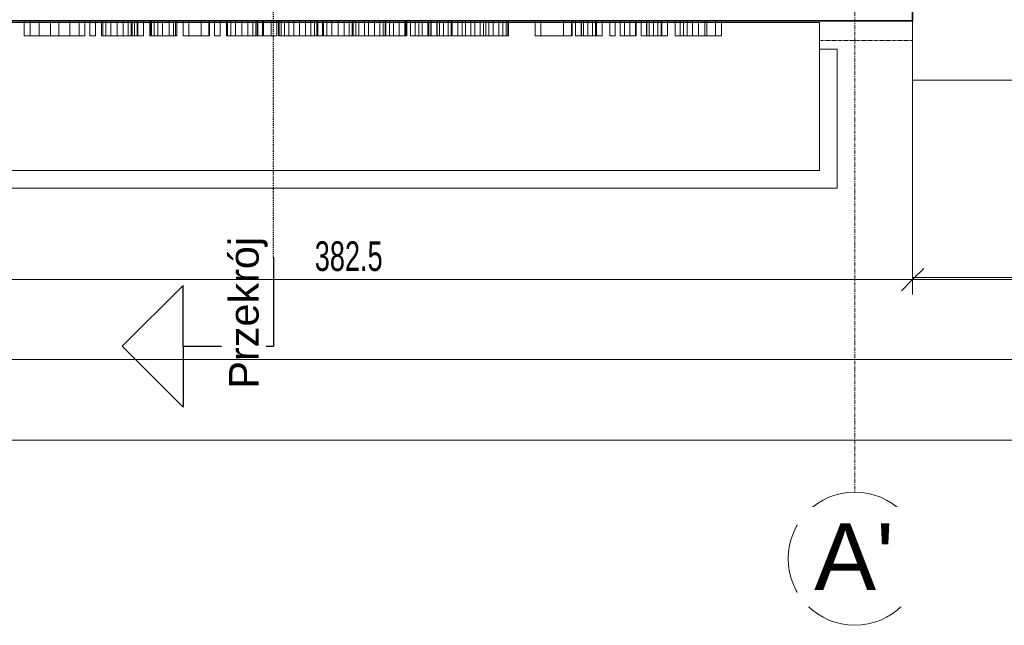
# Model space of a CAD drawing. Header units: centimetres. Extents: x 376 to 6517, y 1901 to 66534.
# Tile 38 of 115: x 1898 to 2230, y 65304 to 65508. Entities that reach past the tile are written whole.
import ezdxf

# ---------------------------------------------------------------- set-up
doc = ezdxf.new("R2010")
doc.units = ezdxf.units.CM
for name, pattern in [('__FK_przerywana', [0.32004, 0.16002, -0.16002]), ('Kreska', [0.635, 0.3175, -0.3175]), ('Linia siatki', [2.2225, 1.27, -0.3175, 0.3175, -0.3175])]:
    doc.linetypes.add(name, pattern=pattern)
for name, color, linetype, lineweight in [('A-ANNO-DIMS', 7, 'Continuous', 5), ('A-ANNO-DIMS-50', 7, 'Continuous', 5), ('A-DETL-MBND', 7, 'Continuous', 5), ('A-FLOR', 7, 'Continuous', 5), ('A-FLOR-LEVL', 7, 'Continuous', 5), ('A-GENM', 7, 'Continuous', 5), ('A-WALL', 7, 'Continuous', 35), ('G-ANNO-SYMB', 7, 'Continuous', 5), ('S-GRID', 7, 'Continuous', 5), ('S-GRID-IDEN', 7, 'Continuous', 5)]:
    doc.layers.add(name, color=color, linetype=linetype, lineweight=lineweight)
doc.styles.add('Arial Narrow_1', font='ARIALN.TTF', dxfattribs={"width": 0.8, "height": 10})
doc.styles.add('Arial_1', font='arial.ttf', dxfattribs={"height": 10})
doc.styles.add('Arial_2', font='arial.ttf', dxfattribs={"height": 22.5})
doc.dimstyles.new('standard_wielkość_otworów', dxfattribs={"dimscale": 30.48, "dimtxt": 10.23431, "dimasz": 0.246063, "dimexe": 0.164042, "dimexo": 0.0625, "dimgap": 0, "dimtad": 1, "dimdec": 1, "dimrnd": 0.5, "dimdsep": 46, "dimtxsty": 'Arial Narrow_1', "dimblk1": 'OBLIQUE', "dimblk2": 'OBLIQUE', "dimsah": 1, "dimcen": 0.09, "dimazin": 0, "dimtfac": 1, "dimtdec": 4, "dimtix": 1, "dimtmove": 0, "dimatfit": 3, "dimfxl": 0.164042, "dimfxlon": 1, "dimtvp": 1, "dimtolj": 1, "dimtzin": 0, "dimarcsym": 2})

# ---------------------------------------------------------------- blocks, each defined once
blk = doc.blocks.new('Przekrój - znacznik przekroju strzałka-605084-__-00_00 Przyziemie PB')
at = {"layer": 'G-ANNO-SYMB', "color": 3, "lineweight": 25, "true_color": 0x00ff00}
for p, q in [((-0.6, 1.0216), (-1.011, 0.6106)), ((-0.6, 1.0216), (-0.189, 0.6106)), ((-0.6, 0.6106), (-1.011, 0.6106)), ((-0.6, 0.6106), (-0.6, 0)), ((-0.6, 0.6106), (-0.189, 0.6106)), ((0, 0), (-0.6, 0))]:
    blk.add_line(p, q, dxfattribs=at)
blk = doc.blocks.new('DIMBLOCK7-__-00_00 Przyziemie PB')
at = {"layer": 'A-ANNO-DIMS-50', "color": 250, "true_color": 0x303030}
for p, q in [((1836.05, 65393.66), (1836.05, 65398.66)), ((1836.05, 65393.66), (1839.8, 65397.41)), ((2920.95, 65393.66), (2920.95, 65398.66)), ((2920.95, 65393.66), (2924.7, 65397.41)), ((1836.05, 65393.66), (1832.3, 65389.91)), ((1836.05, 65393.66), (2920.95, 65393.66)), ((1836.05, 65393.66), (1836.05, 65388.66)), ((2920.95, 65393.66), (2917.2, 65389.91)), ((2920.95, 65393.66), (2920.95, 65388.66))]:
    blk.add_line(p, q, dxfattribs=at)
at = {"layer": 'A-ANNO-DIMS-50', "color": 0, "insert": (2369.07, 65406.58), "char_height": 10, "width": 22.613, "attachment_point": 1, "line_spacing_factor": 0.974696, "style": 'Arial Narrow_1'}
blk.add_mtext('1085', dxfattribs=at)
blk = doc.blocks.new('_Oblique')
at = {"color": 0, "linetype": 'ByBlock', "lineweight": -2}
blk.add_line((-0.5, -0.5), (0.5, 0.5), dxfattribs=at)
blk = doc.blocks.new('DIMBLOCK9-__-00_00 Przyziemie PB')
at = {"layer": 'A-ANNO-DIMS-50', "color": 250, "true_color": 0x303030}
for p, q in [((1816.5, 65366.41), (1816.5, 65371.41)), ((1816.5, 65366.41), (1820.25, 65370.16)), ((2940.5, 65366.41), (2940.5, 65371.41)), ((2940.5, 65366.41), (2944.25, 65370.16)), ((1816.5, 65366.41), (1812.75, 65362.66)), ((1816.5, 65366.41), (2940.5, 65366.41)), ((1816.5, 65366.41), (1816.5, 65361.41)), ((2940.5, 65366.41), (2936.75, 65362.66)), ((2940.5, 65366.41), (2940.5, 65361.41))]:
    blk.add_line(p, q, dxfattribs=at)
at = {"layer": 'A-ANNO-DIMS-50', "color": 0, "insert": (2369.07, 65379.33), "char_height": 10, "width": 22.613, "attachment_point": 1, "line_spacing_factor": 0.974696, "style": 'Arial Narrow_1'}
blk.add_mtext('1124', dxfattribs=at)
blk = doc.blocks.new('DIMBLOCK29-__-00_00 Przyziemie PB')
at = {"layer": 'A-ANNO-DIMS-50', "color": 250, "true_color": 0x303030}
for p, q in [((1816.5, 65420.67), (1816.5, 65425.67)), ((2199.15, 65420.67), (2199.15, 65425.67)), ((1816.5, 65420.67), (1820.25, 65424.42)), ((2199.15, 65420.67), (2202.9, 65424.42)), ((1816.5, 65420.67), (1812.75, 65416.92)), ((1816.5, 65420.67), (2199.15, 65420.67)), ((1816.5, 65420.67), (1816.5, 65415.67)), ((2199.15, 65420.67), (2195.4, 65416.92)), ((2199.15, 65420.67), (2199.15, 65415.67))]:
    blk.add_line(p, q, dxfattribs=at)
at = {"layer": 'A-ANNO-DIMS-50', "color": 0, "insert": (1997.18, 65433.6), "char_height": 10, "width": 25.537, "attachment_point": 1, "line_spacing_factor": 0.974696, "style": 'Arial Narrow_1'}
blk.add_mtext('382.5', dxfattribs=at)
blk = doc.blocks.new('DIMBLOCK30-__-00_00 Przyziemie PB')
at = {"layer": 'A-ANNO-DIMS-50', "color": 250, "true_color": 0x303030}
for p, q in [((2199.15, 65420.67), (2199.15, 65425.67)), ((2444.85, 65420.67), (2444.85, 65425.67)), ((2199.15, 65420.67), (2202.9, 65424.42)), ((2444.85, 65420.67), (2448.6, 65424.42)), ((2199.15, 65420.67), (2195.4, 65416.92)), ((2199.15, 65420.67), (2444.85, 65420.67)), ((2199.15, 65420.67), (2199.15, 65415.67)), ((2444.85, 65420.67), (2441.1, 65416.92)), ((2444.85, 65420.67), (2444.85, 65415.67))]:
    blk.add_line(p, q, dxfattribs=at)
at = {"layer": 'A-ANNO-DIMS-50', "color": 0, "insert": (2311.36, 65433.6), "char_height": 10, "width": 25.537, "attachment_point": 1, "line_spacing_factor": 0.974696, "style": 'Arial Narrow_1'}
blk.add_mtext('245.5', dxfattribs=at)
blk = doc.blocks.new('Siatka - M_Symbol siatki - okrąg mniejszy-7853319-__-00_00 Przyziemie PB')
at = {"layer": 'S-GRID-IDEN'}
blk.add_circle((0, 0), 0.45, dxfattribs=at)

msp = doc.modelspace()

# ---------------------------------------------------------------- linework, layer by layer
at = {"layer": 'A-DETL-MBND', "linetype": '__FK_przerywana'}
msp.add_line((2167.65, 65501.46), (2199.15, 65501.46), dxfattribs=at)
at = {"layer": 'A-FLOR'}
for p, q in [((2167.65, 65507.51), (1815.45, 65507.51)), ((2167.65, 65498.51), (2167.65, 65507.51)), ((2199.15, 65508.06), (2199.15, 65488.06)), ((2199.15, 65488.06), (2444.85, 65488.06))]:
    msp.add_line(p, q, dxfattribs=at)
at = {"layer": 'A-FLOR-LEVL'}
for p, q in [((2444.85, 65488.06), (2199.15, 65488.06)), ((2199.15, 65421.36), (2199.15, 65488.06)), ((2444.85, 65421.36), (2199.15, 65421.36))]:
    msp.add_line(p, q, dxfattribs=at)
at = {"layer": 'A-GENM', "color": 253, "true_color": 0xaaaaaa}
for p, q in [((1899.04, 65508.06), (1900.99, 65508.06)), ((1899.04, 65508.06), (1899.04, 65503.06)), ((1900.99, 65508.06), (1903.37, 65508.06)), ((1900.99, 65508.06), (1900.99, 65503.06)), ((1903.37, 65508.06), (1904.11, 65508.06)), ((1904.11, 65508.06), (1904.89, 65508.06)), ((1904.11, 65508.06), (1904.11, 65503.06)), ((1904.89, 65508.06), (1907.88, 65508.06)), ((1907.88, 65508.06), (1910.68, 65508.06)), ((1907.88, 65508.06), (1907.88, 65503.06)), ((1910.68, 65508.06), (1912.85, 65508.06)), ((1910.68, 65508.06), (1910.68, 65503.06)), ((1912.85, 65508.06), (1914.47, 65508.06)), ((1914.47, 65508.06), (1915.18, 65508.06)), ((1914.47, 65508.06), (1914.47, 65503.06)), ((1915.18, 65508.06), (1917.59, 65508.06)), ((1917.59, 65508.06), (1919.53, 65508.06)), ((1917.59, 65508.06), (1917.59, 65503.06)), ((1919.53, 65508.06), (1919.53, 65503.06)), ((1921.18, 65508.06), (1923.06, 65508.06)), ((1921.18, 65508.06), (1921.18, 65503.06)), ((1923.06, 65508.06), (1923.06, 65503.06)), ((1925.18, 65508.06), (1925.54, 65508.06)), ((1925.18, 65508.06), (1925.18, 65503.06)), ((1925.54, 65508.06), (1926.64, 65508.06)), ((1925.54, 65508.06), (1925.54, 65503.06)), ((1926.64, 65508.06), (1928.32, 65508.06)), ((1926.64, 65508.06), (1926.64, 65503.06)), ((1928.32, 65508.06), (1930.43, 65508.06)), ((1928.32, 65508.06), (1928.32, 65503.06)), ((1930.43, 65508.06), (1932.47, 65508.06)), ((1930.43, 65508.06), (1930.43, 65503.06)), ((1932.47, 65508.06), (1934.11, 65508.06)), ((1932.47, 65508.06), (1932.47, 65503.06)), ((1934.11, 65508.06), (1935.18, 65508.06)), ((1934.11, 65508.06), (1934.11, 65503.06)), ((1935.18, 65508.06), (1935.54, 65508.06)), ((1935.18, 65508.06), (1935.18, 65503.06)), ((1935.54, 65508.06), (1936.31, 65508.06)), ((1935.54, 65508.06), (1935.54, 65503.06)), ((1936.31, 65508.06), (1937.15, 65508.06)), ((1936.31, 65508.06), (1936.31, 65503.06)), ((1937.15, 65508.06), (1937.42, 65508.06)), ((1937.15, 65508.06), (1937.15, 65503.06)), ((1937.42, 65508.06), (1939.31, 65508.06)), ((1937.42, 65508.06), (1937.42, 65503.06)), ((1939.31, 65508.06), (1939.31, 65503.06)), ((1941.42, 65508.06), (1941.66, 65508.06)), ((1941.42, 65508.06), (1941.42, 65503.06)), ((1941.66, 65508.06), (1942, 65508.06)), ((1941.66, 65508.06), (1941.66, 65503.06)), ((1942, 65508.06), (1942.92, 65508.06)), ((1942, 65508.06), (1942, 65503.06)), ((1942.92, 65508.06), (1944.12, 65508.06)), ((1942.92, 65508.06), (1942.92, 65503.06)), ((1944.12, 65508.06), (1945.74, 65508.06)), ((1944.12, 65508.06), (1944.12, 65503.06)), ((1945.74, 65508.06), (1948.03, 65508.06)), ((1945.74, 65508.06), (1945.74, 65503.06)), ((1948.03, 65508.06), (1949.49, 65508.06)), ((1948.03, 65508.06), (1948.03, 65503.06)), ((1949.49, 65508.06), (1950.14, 65508.06)), ((1949.49, 65508.06), (1949.49, 65503.06)), ((1950.14, 65508.06), (1950.61, 65508.06)), ((1950.14, 65508.06), (1950.14, 65503.06)), ((1950.14, 65508.06), (1950.14, 65503.06)), ((1950.61, 65508.06), (1950.61, 65503.06)), ((1952.73, 65508.06), (1954.61, 65508.06)), ((1952.73, 65508.06), (1952.73, 65503.06)), ((1954.61, 65508.06), (1958.83, 65508.06)), ((1954.61, 65508.06), (1954.61, 65503.06)), ((1958.83, 65508.06), (1961.44, 65508.06)), ((1958.83, 65508.06), (1958.83, 65503.06)), ((1961.44, 65508.06), (1961.67, 65508.06)), ((1961.44, 65508.06), (1961.44, 65503.06)), ((1961.67, 65508.06), (1961.67, 65503.06)), ((1963.32, 65508.06), (1965.2, 65508.06)), ((1963.32, 65508.06), (1963.32, 65503.06)), ((1965.2, 65508.06), (1965.2, 65503.06)), ((1967.32, 65508.06), (1967.69, 65508.06)), ((1967.32, 65508.06), (1967.32, 65503.06)), ((1967.69, 65508.06), (1968.78, 65508.06)), ((1967.69, 65508.06), (1967.69, 65503.06)), ((1968.78, 65508.06), (1970.46, 65508.06)), ((1968.78, 65508.06), (1968.78, 65503.06)), ((1970.46, 65508.06), (1972.57, 65508.06)), ((1970.46, 65508.06), (1970.46, 65503.06)), ((1972.57, 65508.06), (1974.62, 65508.06)), ((1972.57, 65508.06), (1972.57, 65503.06)), ((1974.62, 65508.06), (1976.25, 65508.06)), ((1974.62, 65508.06), (1974.62, 65503.06)), ((1976.25, 65508.06), (1977.33, 65508.06)), ((1976.25, 65508.06), (1976.25, 65503.06)), ((1977.33, 65508.06), (1977.68, 65508.06)), ((1977.33, 65508.06), (1977.33, 65503.06)), ((1977.68, 65508.06), (1977.68, 65503.06)), ((1977.68, 65508.06), (1977.99, 65508.06)), ((1977.99, 65508.06), (1979.5, 65508.06)), ((1977.99, 65508.06), (1977.99, 65503.06)), ((1979.5, 65508.06), (1979.92, 65508.06)), ((1979.5, 65508.06), (1979.5, 65503.06)), ((1979.92, 65508.06), (1980.52, 65508.06)), ((1979.92, 65508.06), (1979.92, 65503.06)), ((1980.52, 65508.06), (1982.43, 65508.06)), ((1982.43, 65508.06), (1984.39, 65508.06)), ((1982.43, 65508.06), (1982.43, 65503.06)), ((1984.39, 65508.06), (1984.39, 65503.06)), ((1984.98, 65508.06), (1985.21, 65508.06)), ((1984.98, 65508.06), (1984.98, 65503.06)), ((1985.21, 65508.06), (1985.87, 65508.06)), ((1985.21, 65508.06), (1985.21, 65503.06)), ((1985.87, 65508.06), (1986.95, 65508.06)), ((1985.87, 65508.06), (1985.87, 65503.06)), ((1986.95, 65508.06), (1988.41, 65508.06)), ((1986.95, 65508.06), (1986.95, 65503.06)), ((1988.41, 65508.06), (1990.14, 65508.06)), ((1988.41, 65508.06), (1988.41, 65503.06)), ((1990.14, 65508.06), (1992.03, 65508.06)), ((1990.14, 65508.06), (1990.14, 65503.06)), ((1992.03, 65508.06), (1994.1, 65508.06)), ((1992.03, 65508.06), (1992.03, 65503.06)), ((1994.1, 65508.06), (1995.8, 65508.06)), ((1994.1, 65508.06), (1994.1, 65503.06)), ((1995.8, 65508.06), (1997.1, 65508.06)), ((1995.8, 65508.06), (1995.8, 65503.06)), ((1997.1, 65508.06), (1997.93, 65508.06)), ((1997.1, 65508.06), (1997.1, 65503.06)), ((1997.93, 65508.06), (1998.17, 65508.06)), ((1997.93, 65508.06), (1997.93, 65503.06)), ((1998.17, 65508.06), (1998.17, 65503.06)), ((1998.17, 65508.06), (1999.82, 65508.06)), ((1999.82, 65508.06), (2000.18, 65508.06)), ((1999.82, 65508.06), (1999.82, 65503.06)), ((2000.18, 65508.06), (2001.28, 65508.06)), ((2000.18, 65508.06), (2000.18, 65503.06)), ((2001.28, 65508.06), (2002.95, 65508.06)), ((2001.28, 65508.06), (2001.28, 65503.06)), ((2002.95, 65508.06), (2005.06, 65508.06)), ((2002.95, 65508.06), (2002.95, 65503.06)), ((2005.06, 65508.06), (2007.11, 65508.06)), ((2005.06, 65508.06), (2005.06, 65503.06)), ((2007.11, 65508.06), (2008.75, 65508.06)), ((2007.11, 65508.06), (2007.11, 65503.06)), ((2008.75, 65508.06), (2009.82, 65508.06)), ((2008.75, 65508.06), (2008.75, 65503.06)), ((2009.82, 65508.06), (2010.17, 65508.06)), ((2009.82, 65508.06), (2009.82, 65503.06)), ((2010.17, 65508.06), (2010.17, 65503.06)), ((2010.17, 65508.06), (2011.01, 65508.06)), ((2011.01, 65508.06), (2012.06, 65508.06)), ((2011.01, 65508.06), (2011.01, 65503.06)), ((2012.06, 65508.06), (2013.94, 65508.06)), ((2012.06, 65508.06), (2012.06, 65503.06)), ((2013.94, 65508.06), (2015.38, 65508.06)), ((2013.94, 65508.06), (2013.94, 65503.06)), ((2015.38, 65508.06), (2017.35, 65508.06)), ((2015.38, 65508.06), (2015.38, 65503.06)), ((2017.35, 65508.06), (2019.13, 65508.06)), ((2017.35, 65503.06), (2017.35, 65508.06)), ((2019.13, 65508.06), (2020.34, 65508.06)), ((2019.13, 65508.06), (2019.13, 65503.06)), ((2020.34, 65508.06), (2020.91, 65508.06)), ((2020.34, 65508.06), (2020.34, 65503.06)), ((2020.91, 65508.06), (2021.01, 65508.06)), ((2020.91, 65508.06), (2020.91, 65503.06)), ((2021.01, 65508.06), (2021.24, 65508.06)), ((2021.01, 65508.06), (2021.01, 65503.06)), ((2021.24, 65508.06), (2022.42, 65508.06)), ((2021.24, 65508.06), (2021.24, 65503.06)), ((2022.42, 65508.06), (2023.83, 65508.06)), ((2022.42, 65508.06), (2022.42, 65503.06)), ((2023.83, 65508.06), (2025.71, 65508.06)), ((2023.83, 65508.06), (2023.83, 65503.06)), ((2025.71, 65508.06), (2027.6, 65508.06)), ((2025.71, 65508.06), (2025.71, 65503.06)), ((2027.6, 65508.06), (2027.83, 65508.06)), ((2027.6, 65508.06), (2027.6, 65503.06)), ((2027.83, 65508.06), (2027.83, 65503.06)), ((2027.83, 65508.06), (2028.2, 65508.06)), ((2028.2, 65508.06), (2028.3, 65508.06)), ((2028.2, 65508.06), (2028.2, 65503.06)), ((2028.3, 65508.06), (2028.3, 65503.06)), ((2029.48, 65508.06), (2031.13, 65508.06)), ((2029.48, 65508.06), (2029.48, 65503.06)), ((2031.13, 65508.06), (2032.3, 65508.06)), ((2031.13, 65508.06), (2031.13, 65503.06)), ((2032.3, 65508.06), (2033.48, 65508.06)), ((2032.3, 65508.06), (2032.3, 65503.06)), ((2033.48, 65508.06), (2035.37, 65508.06)), ((2033.48, 65508.06), (2033.48, 65503.06)), ((2035.37, 65508.06), (2035.71, 65508.06)), ((2035.37, 65508.06), (2035.37, 65503.06)), ((2035.71, 65508.06), (2036.43, 65508.06)), ((2035.71, 65508.06), (2035.71, 65503.06)), ((2036.43, 65508.06), (2036.54, 65508.06)), ((2036.43, 65508.06), (2036.43, 65503.06)), ((2036.54, 65508.06), (2038.43, 65508.06)), ((2036.54, 65508.06), (2036.54, 65503.06)), ((2038.43, 65508.06), (2038.54, 65508.06)), ((2038.43, 65508.06), (2038.43, 65503.06)), ((2038.54, 65508.06), (2039.29, 65508.06)), ((2038.54, 65508.06), (2038.54, 65503.06)), ((2039.29, 65508.06), (2040.69, 65508.06)), ((2039.29, 65508.06), (2039.29, 65503.06)), ((2040.69, 65508.06), (2042.26, 65508.06)), ((2040.69, 65508.06), (2040.69, 65503.06)), ((2042.26, 65508.06), (2043.3, 65508.06)), ((2042.26, 65508.06), (2042.26, 65503.06)), ((2043.3, 65508.06), (2043.61, 65508.06)), ((2043.3, 65508.06), (2043.3, 65503.06)), ((2043.61, 65508.06), (2045.49, 65508.06)), ((2043.61, 65508.06), (2043.61, 65503.06)), ((2045.49, 65508.06), (2047.01, 65508.06)), ((2045.49, 65508.06), (2045.49, 65503.06)), ((2047.01, 65508.06), (2048.08, 65508.06)), ((2047.01, 65508.06), (2047.01, 65503.06)), ((2048.08, 65508.06), (2049.96, 65508.06)), ((2048.08, 65508.06), (2048.08, 65503.06)), ((2049.96, 65508.06), (2051.26, 65508.06)), ((2049.96, 65508.06), (2049.96, 65503.06)), ((2051.26, 65508.06), (2053.1, 65508.06)), ((2051.26, 65508.06), (2051.26, 65503.06)), ((2053.1, 65508.06), (2054.15, 65508.06)), ((2053.1, 65508.06), (2053.1, 65503.06)), ((2054.15, 65508.06), (2054.99, 65508.06)), ((2054.15, 65508.06), (2054.15, 65503.06)), ((2054.99, 65508.06), (2056.03, 65508.06)), ((2054.99, 65508.06), (2054.99, 65503.06)), ((2056.03, 65508.06), (2057.5, 65508.06)), ((2056.03, 65508.06), (2056.03, 65503.06)), ((2057.5, 65508.06), (2059.35, 65508.06)), ((2057.5, 65508.06), (2057.5, 65503.06)), ((2059.35, 65508.06), (2060.77, 65508.06)), ((2059.35, 65508.06), (2059.35, 65503.06)), ((2060.77, 65508.06), (2061.82, 65508.06)), ((2060.77, 65508.06), (2060.77, 65503.06)), ((2061.82, 65508.06), (2062.46, 65508.06)), ((2061.82, 65503.06), (2061.82, 65508.06)), ((2062.46, 65508.06), (2062.68, 65508.06)), ((2062.46, 65508.06), (2062.46, 65503.06)), ((2062.68, 65508.06), (2062.68, 65503.06)), ((2071.63, 65508.06), (2073.51, 65508.06)), ((2071.63, 65508.06), (2071.63, 65503.06)), ((2073.51, 65508.06), (2081.23, 65508.06)), ((2073.51, 65508.06), (2073.51, 65503.06)), ((2081.23, 65508.06), (2083.87, 65508.06)), ((2081.23, 65508.06), (2081.23, 65503.06)), ((2083.87, 65508.06), (2084.1, 65508.06)), ((2083.87, 65508.06), (2083.87, 65503.06)), ((2084.1, 65508.06), (2084.1, 65503.06)), ((2085.28, 65508.06), (2087.17, 65508.06)), ((2085.28, 65508.06), (2085.28, 65503.06)), ((2087.17, 65508.06), (2087.28, 65508.06)), ((2087.17, 65508.06), (2087.17, 65503.06)), ((2087.28, 65508.06), (2088.02, 65508.06)), ((2087.28, 65508.06), (2087.28, 65503.06)), ((2088.02, 65508.06), (2089.43, 65508.06)), ((2088.02, 65508.06), (2088.02, 65503.06)), ((2089.43, 65508.06), (2091, 65508.06)), ((2089.43, 65508.06), (2089.43, 65503.06)), ((2091, 65508.06), (2092.04, 65508.06)), ((2091, 65508.06), (2091, 65503.06)), ((2092.04, 65508.06), (2092.34, 65508.06)), ((2092.04, 65508.06), (2092.04, 65503.06)), ((2092.34, 65508.06), (2094.23, 65508.06)), ((2092.34, 65508.06), (2092.34, 65503.06)), ((2094.23, 65508.06), (2094.23, 65503.06)), ((2096.82, 65508.06), (2098.7, 65508.06)), ((2096.82, 65508.06), (2096.82, 65503.06)), ((2098.7, 65508.06), (2098.7, 65503.06)), ((2100.35, 65508.06), (2101.76, 65508.06)), ((2100.35, 65508.06), (2100.35, 65503.06)), ((2101.76, 65508.06), (2103.65, 65508.06)), ((2101.76, 65508.06), (2101.76, 65503.06)), ((2103.65, 65508.06), (2105.53, 65508.06)), ((2103.65, 65508.06), (2103.65, 65503.06)), ((2105.53, 65508.06), (2105.77, 65508.06)), ((2105.53, 65508.06), (2105.53, 65503.06)), ((2105.77, 65508.06), (2105.77, 65503.06)), ((2107.41, 65508.06), (2109.3, 65508.06)), ((2107.41, 65508.06), (2107.41, 65503.06)), ((2109.3, 65508.06), (2109.41, 65508.06)), ((2109.3, 65508.06), (2109.3, 65503.06)), ((2109.41, 65508.06), (2110.16, 65508.06)), ((2109.41, 65508.06), (2109.41, 65503.06)), ((2110.16, 65508.06), (2111.56, 65508.06)), ((2110.16, 65508.06), (2110.16, 65503.06)), ((2111.56, 65508.06), (2113.13, 65508.06)), ((2111.56, 65508.06), (2111.56, 65503.06)), ((2113.13, 65508.06), (2114.17, 65508.06)), ((2113.13, 65508.06), (2113.13, 65503.06)), ((2114.17, 65508.06), (2114.48, 65508.06)), ((2114.17, 65508.06), (2114.17, 65503.06)), ((2114.48, 65508.06), (2116.36, 65508.06)), ((2114.48, 65508.06), (2114.48, 65503.06)), ((2116.36, 65508.06), (2116.36, 65503.06)), ((2118.95, 65508.06), (2120.6, 65508.06)), ((2118.95, 65508.06), (2118.95, 65503.06)), ((2120.6, 65508.06), (2121.77, 65508.06)), ((2120.6, 65508.06), (2120.6, 65503.06)), ((2121.77, 65508.06), (2122.95, 65508.06)), ((2121.77, 65508.06), (2121.77, 65503.06)), ((2122.95, 65508.06), (2124.84, 65508.06)), ((2122.95, 65508.06), (2122.95, 65503.06)), ((2124.84, 65508.06), (2126.82, 65508.06)), ((2124.84, 65508.06), (2124.84, 65503.06)), ((2126.82, 65508.06), (2128.95, 65508.06)), ((2126.82, 65508.06), (2126.82, 65503.06)), ((2128.95, 65508.06), (2129.68, 65508.06)), ((2128.95, 65508.06), (2128.95, 65503.06)), ((2129.68, 65508.06), (2130.42, 65508.06)), ((2129.68, 65508.06), (2129.68, 65503.06)), ((2130.42, 65508.06), (2132.61, 65508.06)), ((2132.61, 65508.06), (2134.58, 65508.06)), ((2132.61, 65508.06), (2132.61, 65503.06)), ((2134.58, 65508.06), (2134.58, 65503.06)), ((1900.99, 65503.06), (1899.04, 65503.06)), ((1903.37, 65503.06), (1900.99, 65503.06)), ((1904.11, 65503.06), (1903.37, 65503.06)), ((1904.89, 65503.06), (1904.11, 65503.06)), ((1907.88, 65503.06), (1904.89, 65503.06)), ((1910.68, 65503.06), (1907.88, 65503.06)), ((1912.85, 65503.06), (1910.68, 65503.06)), ((1914.47, 65503.06), (1912.85, 65503.06)), ((1915.18, 65503.06), (1914.47, 65503.06)), ((1917.59, 65503.06), (1915.18, 65503.06)), ((1919.53, 65503.06), (1917.59, 65503.06)), ((1923.06, 65503.06), (1921.18, 65503.06)), ((1925.54, 65503.06), (1925.18, 65503.06)), ((1926.64, 65503.06), (1925.54, 65503.06)), ((1928.32, 65503.06), (1926.64, 65503.06)), ((1930.43, 65503.06), (1928.32, 65503.06)), ((1932.47, 65503.06), (1930.43, 65503.06)), ((1934.11, 65503.06), (1932.47, 65503.06)), ((1935.18, 65503.06), (1934.11, 65503.06)), ((1935.54, 65503.06), (1935.18, 65503.06)), ((1936.31, 65503.06), (1935.54, 65503.06)), ((1937.15, 65503.06), (1936.31, 65503.06)), ((1937.42, 65503.06), (1937.15, 65503.06)), ((1939.31, 65503.06), (1937.42, 65503.06)), ((1941.66, 65503.06), (1941.42, 65503.06)), ((1942, 65503.06), (1941.66, 65503.06)), ((1942.92, 65503.06), (1942, 65503.06)), ((1944.12, 65503.06), (1942.92, 65503.06)), ((1945.74, 65503.06), (1944.12, 65503.06)), ((1948.03, 65503.06), (1945.74, 65503.06)), ((1949.49, 65503.06), (1948.03, 65503.06)), ((1950.14, 65503.06), (1949.49, 65503.06)), ((1950.61, 65503.06), (1950.14, 65503.06)), ((1954.61, 65503.06), (1952.73, 65503.06)), ((1958.83, 65503.06), (1954.61, 65503.06)), ((1961.44, 65503.06), (1958.83, 65503.06)), ((1961.67, 65503.06), (1961.44, 65503.06)), ((1965.2, 65503.06), (1963.32, 65503.06)), ((1967.69, 65503.06), (1967.32, 65503.06)), ((1968.78, 65503.06), (1967.69, 65503.06)), ((1970.46, 65503.06), (1968.78, 65503.06)), ((1972.57, 65503.06), (1970.46, 65503.06)), ((1974.62, 65503.06), (1972.57, 65503.06)), ((1976.25, 65503.06), (1974.62, 65503.06)), ((1977.33, 65503.06), (1976.25, 65503.06)), ((1977.68, 65503.06), (1977.33, 65503.06)), ((1977.99, 65503.06), (1977.68, 65503.06)), ((1979.5, 65503.06), (1977.99, 65503.06)), ((1979.92, 65503.06), (1979.5, 65503.06)), ((1980.52, 65503.06), (1979.92, 65503.06)), ((1982.43, 65503.06), (1980.52, 65503.06)), ((1984.39, 65503.06), (1982.43, 65503.06)), ((1985.21, 65503.06), (1984.98, 65503.06)), ((1985.87, 65503.06), (1985.21, 65503.06)), ((1986.95, 65503.06), (1985.87, 65503.06)), ((1988.41, 65503.06), (1986.95, 65503.06)), ((1990.14, 65503.06), (1988.41, 65503.06)), ((1992.03, 65503.06), (1990.14, 65503.06)), ((1994.1, 65503.06), (1992.03, 65503.06)), ((1995.8, 65503.06), (1994.1, 65503.06)), ((1997.1, 65503.06), (1995.8, 65503.06)), ((1997.93, 65503.06), (1997.1, 65503.06)), ((1998.17, 65503.06), (1997.93, 65503.06)), ((1999.82, 65503.06), (1998.17, 65503.06)), ((2000.18, 65503.06), (1999.82, 65503.06)), ((2001.28, 65503.06), (2000.18, 65503.06)), ((2002.95, 65503.06), (2001.28, 65503.06)), ((2005.06, 65503.06), (2002.95, 65503.06)), ((2007.11, 65503.06), (2005.06, 65503.06)), ((2008.75, 65503.06), (2007.11, 65503.06)), ((2009.82, 65503.06), (2008.75, 65503.06)), ((2010.17, 65503.06), (2009.82, 65503.06)), ((2011.01, 65503.06), (2010.17, 65503.06)), ((2012.06, 65503.06), (2011.01, 65503.06)), ((2013.94, 65503.06), (2012.06, 65503.06)), ((2015.38, 65503.06), (2013.94, 65503.06)), ((2017.35, 65503.06), (2015.38, 65503.06)), ((2019.13, 65503.06), (2017.35, 65503.06)), ((2020.34, 65503.06), (2019.13, 65503.06)), ((2020.91, 65503.06), (2020.34, 65503.06)), ((2021.01, 65503.06), (2020.91, 65503.06)), ((2021.24, 65503.06), (2021.01, 65503.06)), ((2022.42, 65503.06), (2021.24, 65503.06)), ((2023.83, 65503.06), (2022.42, 65503.06)), ((2025.71, 65503.06), (2023.83, 65503.06)), ((2027.6, 65503.06), (2025.71, 65503.06)), ((2027.83, 65503.06), (2027.6, 65503.06)), ((2028.2, 65503.06), (2027.83, 65503.06)), ((2028.3, 65503.06), (2028.2, 65503.06)), ((2031.13, 65503.06), (2029.48, 65503.06)), ((2032.3, 65503.06), (2031.13, 65503.06)), ((2033.48, 65503.06), (2032.3, 65503.06)), ((2035.37, 65503.06), (2033.48, 65503.06)), ((2035.71, 65503.06), (2035.37, 65503.06)), ((2036.43, 65503.06), (2035.71, 65503.06)), ((2036.54, 65503.06), (2036.43, 65503.06)), ((2038.43, 65503.06), (2036.54, 65503.06)), ((2038.54, 65503.06), (2038.43, 65503.06)), ((2039.29, 65503.06), (2038.54, 65503.06)), ((2040.69, 65503.06), (2039.29, 65503.06)), ((2042.26, 65503.06), (2040.69, 65503.06)), ((2043.3, 65503.06), (2042.26, 65503.06)), ((2043.61, 65503.06), (2043.3, 65503.06)), ((2045.49, 65503.06), (2043.61, 65503.06)), ((2047.01, 65503.06), (2045.49, 65503.06)), ((2048.08, 65503.06), (2047.01, 65503.06)), ((2049.96, 65503.06), (2048.08, 65503.06)), ((2051.26, 65503.06), (2049.96, 65503.06)), ((2053.1, 65503.06), (2051.26, 65503.06)), ((2054.15, 65503.06), (2053.1, 65503.06)), ((2054.99, 65503.06), (2054.15, 65503.06)), ((2056.03, 65503.06), (2054.99, 65503.06)), ((2057.5, 65503.06), (2056.03, 65503.06)), ((2059.35, 65503.06), (2057.5, 65503.06)), ((2060.77, 65503.06), (2059.35, 65503.06)), ((2061.82, 65503.06), (2060.77, 65503.06)), ((2062.46, 65503.06), (2061.82, 65503.06)), ((2062.68, 65503.06), (2062.46, 65503.06)), ((2073.51, 65503.06), (2071.63, 65503.06)), ((2081.23, 65503.06), (2073.51, 65503.06)), ((2083.87, 65503.06), (2081.23, 65503.06)), ((2084.1, 65503.06), (2083.87, 65503.06)), ((2087.17, 65503.06), (2085.28, 65503.06)), ((2087.28, 65503.06), (2087.17, 65503.06)), ((2088.02, 65503.06), (2087.28, 65503.06)), ((2089.43, 65503.06), (2088.02, 65503.06)), ((2091, 65503.06), (2089.43, 65503.06)), ((2092.04, 65503.06), (2091, 65503.06)), ((2092.34, 65503.06), (2092.04, 65503.06)), ((2094.23, 65503.06), (2092.34, 65503.06)), ((2098.7, 65503.06), (2096.82, 65503.06)), ((2101.76, 65503.06), (2100.35, 65503.06)), ((2103.65, 65503.06), (2101.76, 65503.06)), ((2105.53, 65503.06), (2103.65, 65503.06)), ((2105.77, 65503.06), (2105.53, 65503.06)), ((2109.3, 65503.06), (2107.41, 65503.06)), ((2109.41, 65503.06), (2109.3, 65503.06)), ((2110.16, 65503.06), (2109.41, 65503.06)), ((2111.56, 65503.06), (2110.16, 65503.06)), ((2113.13, 65503.06), (2111.56, 65503.06)), ((2114.17, 65503.06), (2113.13, 65503.06)), ((2114.48, 65503.06), (2114.17, 65503.06)), ((2116.36, 65503.06), (2114.48, 65503.06)), ((2120.6, 65503.06), (2118.95, 65503.06)), ((2121.77, 65503.06), (2120.6, 65503.06)), ((2122.95, 65503.06), (2121.77, 65503.06)), ((2124.84, 65503.06), (2122.95, 65503.06)), ((2126.82, 65503.06), (2124.84, 65503.06)), ((2128.95, 65503.06), (2126.82, 65503.06)), ((2129.68, 65503.06), (2128.95, 65503.06)), ((2130.42, 65503.06), (2129.68, 65503.06)), ((2132.61, 65503.06), (2130.42, 65503.06)), ((2134.58, 65503.06), (2132.61, 65503.06))]:
    msp.add_line(p, q, dxfattribs=at)
at = {"layer": 'A-WALL'}
for p, q in [((2199.15, 65508.06), (2199.15, 65638.06)), ((1816.5, 65508.06), (2199.15, 65508.06))]:
    msp.add_line(p, q, dxfattribs=at)
at = {"layer": 'A-WALL', "lineweight": 5}
for p, q in [((2167.65, 65457.51), (2167.65, 65498.51)), ((2167.65, 65498.51), (2173.65, 65498.51)), ((2173.65, 65498.51), (2173.65, 65451.51)), ((1765.45, 65457.51), (2167.65, 65457.51)), ((2173.65, 65451.51), (1759.45, 65451.51))]:
    msp.add_line(p, q, dxfattribs=at)
at = {"layer": 'G-ANNO-SYMB', "color": 3, "linetype": 'Kreska', "lineweight": 25, "true_color": 0x00ff00}
msp.add_line((1983.22, 65428.14), (1983.22, 66402.92), dxfattribs=at)
at = {"layer": 'S-GRID', "color": 9, "linetype": 'Linia siatki', "true_color": 0xc0c0c0}
msp.add_line((2179.6, 65713.32), (2179.6, 65348.91), dxfattribs=at)

# ---------------------------------------------------------------- block references
at = {"layer": 'G-ANNO-SYMB', "color": 3, "lineweight": 25, "true_color": 0x00ff00, "xscale": 49.99999999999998, "yscale": 49.99999999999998, "zscale": 49.99999999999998, "rotation": 90}
msp.add_blockref('Przekrój - znacznik przekroju strzałka-605084-__-00_00 Przyziemie PB', (1983.22, 65428.14), dxfattribs=at)
at = {"layer": 'S-GRID-IDEN', "xscale": 49.99999999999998, "yscale": 49.99999999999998, "zscale": 49.99999999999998, "rotation": 180}
msp.add_blockref('Siatka - M_Symbol siatki - okrąg mniejszy-7853319-__-00_00 Przyziemie PB', (2179.6, 65326.41), dxfattribs=at)

# ---------------------------------------------------------------- dimensions: what is measured, and where the dimension line sits
at = {"layer": 'A-ANNO-DIMS', "color": 250, "true_color": 0x303030}
for base, p1, p2, override, picture, middle in [((2444.85, 65420.67), (2199.15, 65425.67), (2444.85, 65425.67), {"dimpost": '<>', "dimfxl": 245.7}, 'DIMBLOCK30-__-00_00 Przyziemie PB', (2322, 65425.78)), ((2940.5, 65366.41), (1816.5, 65371.41), (2940.5, 65371.41), {"dimpost": '<>', "dimfxl": 1124}, 'DIMBLOCK9-__-00_00 Przyziemie PB', (2378.5, 65371.43))]:
    dim = msp.add_linear_dim(base=base, p1=p1, p2=p2, dimstyle='standard_wielkość_otworów', override=override, dxfattribs=at)
    dim.commit()
    dim.dimension.update_dxf_attribs({"geometry": picture, "text_midpoint": middle})

# ---------------------------------------------------------------- next in the draw order: texts
at = {"layer": 'G-ANNO-SYMB', "color": 3, "lineweight": 25, "true_color": 0x00ff00, "insert": (1968.23, 65383.86), "char_height": 10, "width": 63.3333, "attachment_point": 1, "rotation": 90, "style": 'Arial_1', "bg_fill": 3, "box_fill_scale": 1.25, "bg_fill_color": 256, "bg_fill_true_color": 13158600, "bg_fill_transparency": 0}
msp.add_mtext('Przekrój', dxfattribs=at)
at = {"layer": 'S-GRID-IDEN', "insert": (2165.88, 65338.3), "char_height": 22.5, "width": 32.8692, "attachment_point": 1, "style": 'Arial_2', "bg_fill": 3, "box_fill_scale": 1.25, "bg_fill_color": 256, "bg_fill_true_color": 13158600, "bg_fill_transparency": 0}
msp.add_mtext("A'", dxfattribs=at)

# ---------------------------------------------------------------- next in the draw order: dimensions: what is measured, and where the dimension line sits
at = {"layer": 'A-ANNO-DIMS', "color": 250, "true_color": 0x303030}
for base, p1, p2, override, picture, middle in [((2199.1470254, 65420.67378606), (1816.4970254, 65425.67378606), (2199.1470254, 65425.67378606), {"dimpost": '<>', "dimfxl": 382.65}, 'DIMBLOCK29-__-00_00 Przyziemie PB', (2007.8220254, 65425.77951597)), ((2920.95, 65393.66), (1836.05, 65398.66), (2920.95, 65398.66), {"dimpost": '<>', "dimfxl": 1084.9}, 'DIMBLOCK7-__-00_00 Przyziemie PB', (2378.5, 65398.76))]:
    dim = msp.add_linear_dim(base=base, p1=p1, p2=p2, dimstyle='standard_wielkość_otworów', override=override, dxfattribs=at)
    dim.commit()
    dim.dimension.update_dxf_attribs({"geometry": picture, "text_midpoint": middle})

doc.saveas('drawing.dxf')
